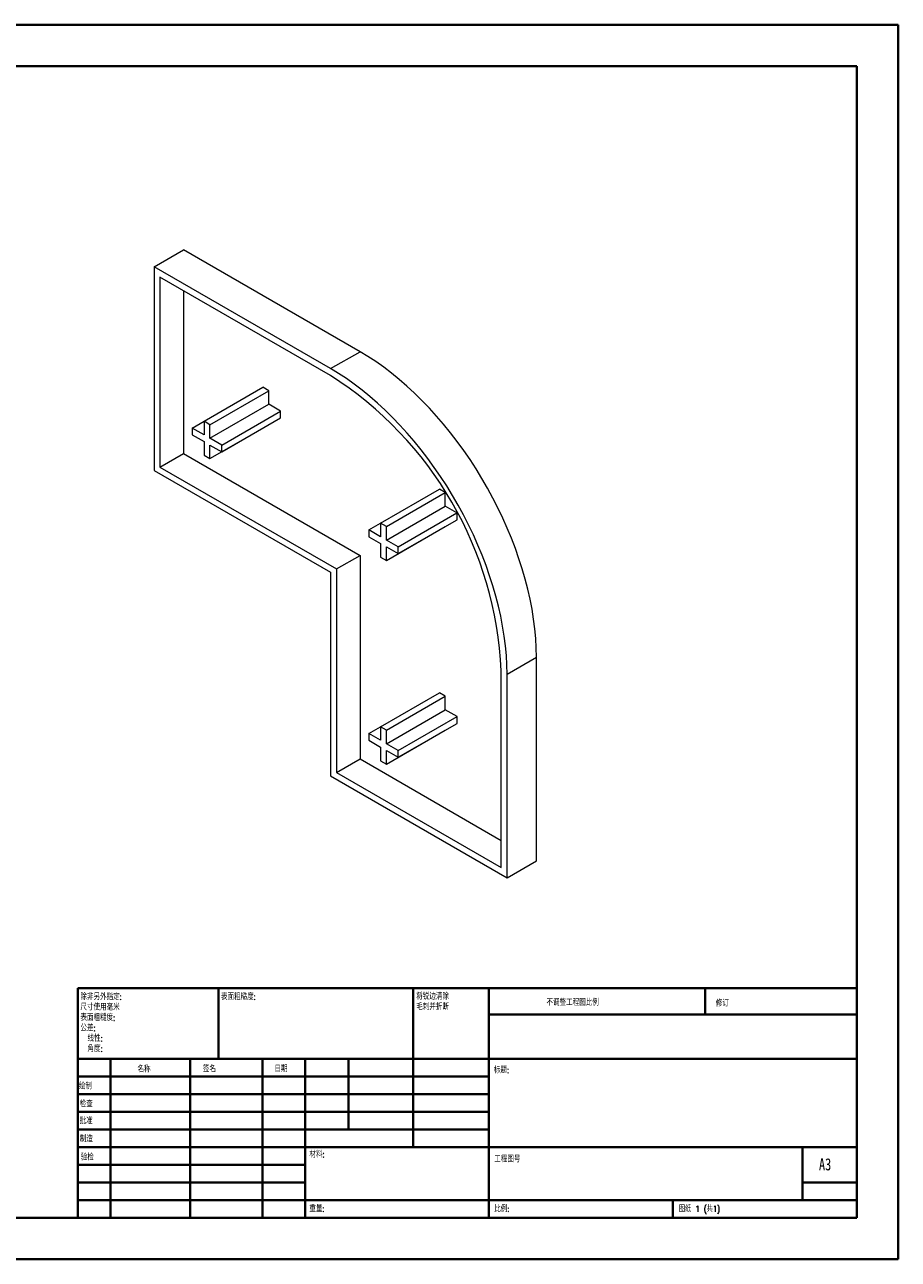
# Model space of a CAD drawing. Header units: millimetres. Extents: x 0 to 420, y 0 to 297.
# Tile 2 of 2: x 210 to 420, y 0 to 297. Entities that reach past the tile are written whole.
import ezdxf

# ---------------------------------------------------------------- set-up
doc = ezdxf.new("R2010")
doc.units = ezdxf.units.MM
doc.styles.add('SLDTEXTSTYLE0', font='TXT', dxfattribs={"width": 0.75, "bigfont": 'bigfont'})
doc.styles.add('SLDTEXTSTYLE1', font='TXT', dxfattribs={"width": 0.75})
doc.styles.add('SLDTEXTSTYLE2', font='TXT', dxfattribs={"width": 0.694444, "bigfont": 'bigfont'})

# ---------------------------------------------------------------- blocks, each defined once
blk = doc.blocks.new('SW_NOTE_0')
at = {"color": 0, "linetype": 'Continuous', "lineweight": 0, "char_height": 1.5, "attachment_point": 1, "style": 'SLDTEXTSTYLE0'}
for s, insert in [('\\M+18FAB锐边\\M+190B4\\M+18F9C', (0, 1.93)), ('\\M+196D1\\M+18E68\\M+19BF3\\M+190DC\\M+19266', (0, -0.57))]:
    blk.add_mtext(s, dxfattribs=dict(at, insert=insert))
blk = doc.blocks.new('SW_NOTE_1')
at = {"color": 0, "linetype": 'Continuous', "lineweight": 0, "char_height": 1.5, "attachment_point": 1, "style": 'SLDTEXTSTYLE0'}
for s, insert in [('\\M+18F9C\\M+194F1另\\M+18A4F\\M+18E77\\M+192E8:', (0, 1.93)), ('\\M+18EDA\\M+190A1\\M+18E67\\M+19770\\M+19F7C\\M+195C4', (0, -0.57)), ('\\M+1955C\\M+196CA\\M+19165糙\\M+19378:', (0, -3.07)), ('\\M+18CF6\\M+18DB7:', (0, -5.57)), ('线\\M+190AB:', (1.69, -8.07)), ('\\M+18A70\\M+19378:', (1.69, -10.57))]:
    blk.add_mtext(s, dxfattribs=dict(at, insert=insert))

msp = doc.modelspace()

# ---------------------------------------------------------------- linework, layer by layer
at = {"color": 7, "linetype": 'Continuous', "lineweight": 40}
for p, q in [((0.08, 297.21), (420.08, 297.21)), ((420.08, 0.21), (420.08, 297.21)), ((25.08, 287.21), (410.08, 287.21)), ((410.08, 287.21), (410.08, 10.21)), ((222.88, 65.46), (410.08, 65.46)), ((222.88, 65.46), (222.88, 10.21)), ((256.68, 48.46), (256.68, 65.46)), ((303.48, 65.46), (303.48, 27.21)), ((321.68, 65.46), (321.68, 10.21)), ((373.68, 59.09), (373.68, 65.46)), ((410.08, 59.09), (321.68, 59.09)), ((410.08, 48.46), (222.88, 48.46)), ((230.68, 48.46), (230.68, 10.21)), ((249.87, 48.46), (249.87, 10.21)), ((267.28, 48.46), (267.28, 10.21)), ((277.48, 10.21), (277.48, 48.46)), ((287.88, 31.46), (287.88, 48.46)), ((321.68, 44.21), (222.88, 44.21)), ((321.68, 39.96), (222.88, 39.96)), ((321.68, 35.71), (222.88, 35.71)), ((321.68, 31.46), (222.88, 31.46)), ((277.48, 27.21), (222.88, 27.21)), ((277.48, 27.21), (410.08, 27.21)), ((397.08, 14.46), (397.08, 27.21)), ((277.48, 22.96), (222.88, 22.96)), ((277.48, 18.71), (222.88, 18.71)), ((410.08, 18.71), (397.08, 18.71)), ((222.88, 14.46), (410.08, 14.46)), ((365.88, 10.21), (365.88, 14.46)), ((25.08, 10.21), (410.08, 10.21)), ((0.08, 0.21), (420.08, 0.21))]:
    msp.add_line(p, q, dxfattribs=at)
at = {"color": 7, "linetype": 'Continuous', "lineweight": 15}
for p, q in [((241.18, 238.96), (248.25, 243.04)), ((290.68, 218.55), (248.25, 243.04)), ((283.61, 214.47), (241.18, 238.96)), ((241.18, 238.96), (241.18, 189.97)), ((283.61, 212.84), (242.59, 236.51)), ((242.59, 236.51), (242.59, 190.79)), ((248.25, 233.25), (248.25, 194.05)), ((283.61, 214.47), (290.68, 218.55)), ((253.2, 201.81), (267.34, 209.98)), ((254.61, 200.99), (268.76, 209.16)), ((268.76, 209.16), (267.34, 209.98)), ((268.76, 205.89), (268.76, 209.16)), ((254.61, 197.73), (268.76, 205.89)), ((271.59, 204.26), (268.76, 205.89)), ((257.44, 196.1), (271.59, 204.26)), ((257.44, 194.46), (271.59, 202.63)), ((271.59, 202.63), (271.59, 204.26)), ((250.37, 200.18), (253.2, 201.81)), ((253.2, 198.54), (250.37, 200.18)), ((250.37, 200.18), (250.37, 198.54)), ((253.2, 201.81), (253.2, 198.54)), ((254.61, 200.99), (253.2, 201.81)), ((254.61, 197.73), (254.61, 200.99)), ((254.61, 192.83), (268.76, 200.99)), ((268.76, 200.99), (268.76, 200.99)), ((250.37, 198.54), (253.2, 196.91)), ((253.2, 196.91), (253.2, 193.65)), ((257.44, 196.1), (254.61, 197.73)), ((254.61, 196.1), (257.44, 194.46)), ((254.61, 192.83), (254.61, 196.1)), ((257.44, 194.46), (257.44, 196.1)), ((242.59, 190.79), (248.25, 194.05)), ((248.25, 194.05), (290.68, 169.56)), ((253.2, 193.65), (254.61, 192.83)), ((242.59, 190.79), (285.02, 166.29)), ((241.18, 189.97), (283.61, 165.48)), ((295.63, 177.32), (309.77, 185.48)), ((297.04, 176.5), (311.16, 184.65)), ((311.13, 184.7), (309.77, 185.48)), ((311.18, 181.4), (311.18, 184.61)), ((297.04, 173.24), (311.18, 181.4)), ((313.96, 179.8), (311.18, 181.4)), ((299.87, 171.6), (313.99, 179.75)), ((314.01, 178.13), (314.01, 179.71)), ((292.8, 175.69), (295.63, 177.32)), ((295.63, 174.05), (292.8, 175.69)), ((292.8, 175.69), (292.8, 174.05)), ((295.63, 177.32), (295.63, 174.05)), ((297.04, 176.5), (295.63, 177.32)), ((297.04, 173.24), (297.04, 176.5)), ((297.04, 168.34), (311.18, 176.5)), ((299.87, 169.97), (314.01, 178.13)), ((311.18, 176.5), (311.18, 176.5)), ((292.8, 174.05), (295.63, 172.42)), ((295.63, 172.42), (295.63, 169.15)), ((299.87, 171.6), (297.04, 173.24)), ((285.02, 166.29), (290.68, 169.56)), ((290.68, 169.56), (290.68, 120.57)), ((297.04, 171.6), (299.87, 169.97)), ((297.04, 168.34), (297.04, 171.6)), ((299.87, 169.97), (299.87, 171.6)), ((295.63, 169.15), (297.04, 168.34)), ((283.61, 165.48), (283.61, 116.48)), ((285.02, 166.29), (285.02, 117.3)), ((326.03, 140.98), (333.1, 145.07)), ((333.1, 96.07), (333.1, 145.07)), ((324.62, 94.44), (324.62, 141.8)), ((326.03, 91.99), (326.03, 140.98)), ((295.63, 128.33), (309.77, 136.49)), ((297.04, 127.51), (311.18, 135.67)), ((311.18, 135.67), (309.77, 136.49)), ((311.18, 132.41), (311.18, 135.67)), ((297.04, 124.24), (311.18, 132.41)), ((299.87, 122.61), (314.01, 130.77)), ((314.01, 130.77), (311.18, 132.41)), ((314.01, 129.14), (314.01, 130.77)), ((292.8, 126.69), (295.63, 128.33)), ((295.63, 128.33), (295.63, 125.06)), ((297.04, 127.51), (295.63, 128.33)), ((299.87, 120.98), (314.01, 129.14)), ((292.8, 126.69), (292.8, 125.06)), ((295.63, 125.06), (292.8, 126.69)), ((292.8, 125.06), (295.63, 123.43)), ((297.04, 124.24), (297.04, 127.51)), ((297.04, 119.34), (311.18, 127.51)), ((311.18, 127.51), (311.18, 127.51)), ((295.63, 123.43), (295.63, 120.16)), ((299.87, 122.61), (297.04, 124.24)), ((297.04, 122.61), (299.87, 120.98)), ((297.04, 119.34), (297.04, 122.61)), ((299.87, 120.98), (299.87, 122.61)), ((285.02, 117.3), (290.68, 120.57)), ((290.68, 120.57), (324.62, 100.97)), ((295.63, 120.16), (297.04, 119.34)), ((283.61, 116.48), (326.03, 91.99)), ((285.02, 117.3), (324.62, 94.44)), ((326.03, 91.99), (333.1, 96.07))]:
    msp.add_line(p, q, dxfattribs=at)
at = {"color": 7, "linetype": 'Continuous', "lineweight": 15, "flags": 128}
for points in [[(333.1, 145.07), (333.06, 147.29), (332.93, 149.56), (332.72, 151.86), (332.42, 154.21), (332.04, 156.58), (331.57, 158.98), (331.03, 161.4), (330.4, 163.84), (329.69, 166.29), (328.9, 168.75), (328.04, 171.21), (327.1, 173.66), (326.09, 176.11), (325, 178.54), (323.85, 180.96), (322.63, 183.35), (321.34, 185.71), (320, 188.04), (318.59, 190.34), (317.13, 192.59), (315.61, 194.8), (314.05, 196.95), (312.44, 199.05), (310.78, 201.09), (309.09, 203.07), (307.35, 204.98), (305.58, 206.82), (303.79, 208.58), (301.96, 210.27), (300.12, 211.87), (298.25, 213.39), (296.37, 214.82), (294.48, 216.16), (292.58, 217.4), (290.68, 218.55)], [(326.03, 140.98), (325.99, 143.21), (325.86, 145.47), (325.65, 147.78), (325.35, 150.13), (324.97, 152.5), (324.5, 154.9), (323.96, 157.32), (323.33, 159.76), (322.62, 162.21), (321.83, 164.67), (320.97, 167.12), (320.03, 169.58), (319.01, 172.03), (317.93, 174.46), (316.78, 176.87), (315.56, 179.27), (314.27, 181.63), (312.93, 183.96), (311.52, 186.26), (310.06, 188.51), (308.54, 190.72), (306.98, 192.87), (305.37, 194.97), (303.71, 197.01), (302.01, 198.99), (300.28, 200.9), (298.51, 202.74), (296.72, 204.5), (294.89, 206.19), (293.05, 207.79), (291.18, 209.31), (289.3, 210.74), (287.41, 212.08), (285.51, 213.32), (283.61, 214.47)]]:
    msp.add_lwpolyline(points, dxfattribs=at)
at = {"color": 7, "linetype": 'Continuous', "lineweight": 15}
msp.add_arc((235.67, 137.8), 89.04, 2.5743, 57.4257, dxfattribs=at)

# ---------------------------------------------------------------- block references
at = {"color": 7, "linetype": 'Continuous', "lineweight": 0}
for name, p in [('SW_NOTE_1', (223.47, 62.2)), ('SW_NOTE_0', (304.19, 62.28))]:
    msp.add_blockref(name, p, dxfattribs=at)

# ---------------------------------------------------------------- texts
at = {"color": 7, "linetype": 'Continuous', "lineweight": 0, "attachment_point": 1}
for s, insert, char_height, style in [('\\M+1955C\\M+196CA\\M+19165糙\\M+19378:', (257.25, 64.13), 1.5, 'SLDTEXTSTYLE0'), ('\\M+19573调\\M+190AE\\M+18D48\\M+192F6图\\M+194E4\\M+197E1', (335.49, 62.75), 1.5, 'SLDTEXTSTYLE0'), ('\\M+18F43订', (376.21, 62.55), 1.5, 'SLDTEXTSTYLE0'), ('\\M+196BC\\M+18FCC', (237.2, 46.72), 1.5, 'SLDTEXTSTYLE0'), ('签\\M+196BC', (252.91, 46.78), 1.5, 'SLDTEXTSTYLE0'), ('\\M+193FA\\M+18AFA', (270.09, 46.79), 1.5, 'SLDTEXTSTYLE0'), ('标题:', (322.84, 46.49), 1.5, 'SLDTEXTSTYLE0'), ('绘\\M+190A7', (223.09, 42.64), 1.5, 'SLDTEXTSTYLE0'), ('检查', (223.29, 38.37), 1.5, 'SLDTEXTSTYLE0'), ('\\M+194E1\\M+18F79', (223.28, 34.28), 1.5, 'SLDTEXTSTYLE0'), ('\\M+190A7\\M+191A2', (223.33, 29.95), 1.5, 'SLDTEXTSTYLE0'), ('验检', (223.55, 25.56), 1.5, 'SLDTEXTSTYLE0'), ('\\M+18DDE\\M+197BF:', (278.52, 26.2), 1.5, 'SLDTEXTSTYLE0'), ('\\M+18D48\\M+192F6图\\M+18D86', (322.95, 25.08), 1.5, 'SLDTEXTSTYLE0'), ('A3', (401, 24.52), 2.91, 'SLDTEXTSTYLE1'), ('\\M+18F64\\M+197CA:', (278.5, 13.16), 1.4986, 'SLDTEXTSTYLE0'), ('\\M+194E4\\M+197E1:', (322.95, 13.11), 1.5, 'SLDTEXTSTYLE0'), ('图纸 1 (\\M+18BA41)', (367.36, 13.11), 1.5, 'SLDTEXTSTYLE2')]:
    msp.add_mtext(s, dxfattribs=dict(at, insert=insert, char_height=char_height, style=style))

doc.saveas('drawing.dxf')
